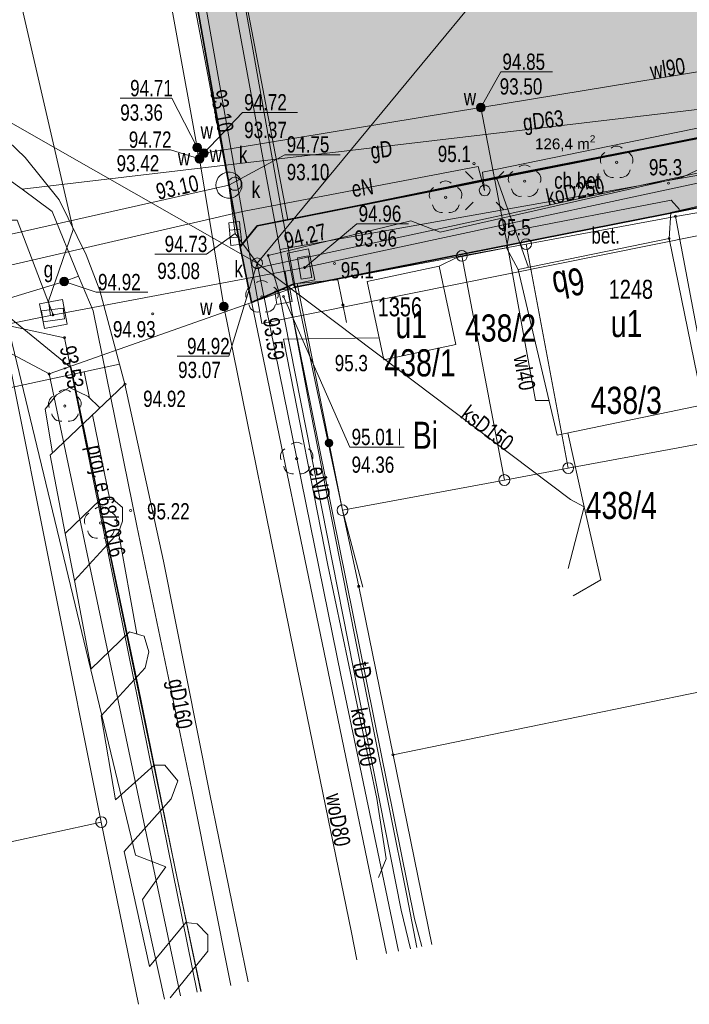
# Model space of a CAD drawing. Header units: metres. Extents: x -320 to 5572509, y -47 to 5960263.
# Tile 47 of 59: x 5572416 to 5572447, y 5960050 to 5960095. Entities that reach past the tile are written whole.
import ezdxf

# ---------------------------------------------------------------- set-up
doc = ezdxf.new("R2010")
doc.units = ezdxf.units.M
doc.header["$MEASUREMENT"] = 0
for name, color, linetype in [('202-Punkt_graniczny_stabilizowa', 7, 'Continuous'), ('203-Punkt_zalamania_granicy_dzi', 7, 'Continuous'), ('210-Oznaczenie_uzytku', 7, 'Continuous'), ('211-Nr_dzialki', 7, 'Continuous'), ('218-Granica_uzytku', 7, 'Continuous'), ('219-Linia_granicy', 7, 'Continuous'), ('238-Punkt_adresowy_budynku', 7, 'Continuous'), ('312-Budynek__powierzchnia_', 7, 'Continuous'), ('312-Numer_ewidencyjny_budynku', 7, 'Continuous'), ('312-Numer_ewidencyjny_budynku-A', 7, 'Continuous'), ('403-Punkt_okreslonej_wysokosci', 7, 'Continuous'), ('403-Punkt_okreslonej_wysokosci-', 7, 'Continuous'), ('420-Krawedz_jezdni', 7, 'Continuous'), ('422-Kraweznik_jezdni', 7, 'Continuous'), ('423-Krawedz_chodnika', 7, 'Continuous'), ('801-Punkt_okreslonej_wysokosci', 7, 'Continuous'), ('801-Punkt_okreslonej_wysokosci-', 7, 'Continuous'), ('902-Ogrodzenie_trwale_symb_', 7, 'Continuous'), ('922-Drzewo_lisciaste', 7, 'Continuous'), ('940-Trawnik_symb__poj_', 7, 'Continuous'), ('996-Tekst_dodatkowy_maly', 7, 'Continuous'), ('chodnik__powierzchnia_', 7, 'Continuous'), ('komora_podziemna_-_przewod_tele', 7, 'Continuous'), ('kratka_sciekowa__punkt_', 7, 'Continuous'), ('kraweznik__linia_', 7, 'Continuous'), ('latarnia_na_slupie_lub_maszcie_', 7, 'Continuous'), ('Nowe_810-G Ogólne', 7, 'Continuous'), ('przewod_elektroenergetyczny_-_p', 7, 'Continuous'), ('przewod_elektroenergetyczny__li', 7, 'Continuous'), ('przewod_gazowy__linia_', 7, 'Continuous'), ('przewod_gazowy__linia_-Atr1', 7, 'Continuous'), ('przewod_inny__linia_', 7, 'Continuous'), ('przewod_kanalizacyjny__linia_', 7, 'Continuous'), ('przewod_kanalizacyjny__linia_-A', 7, 'Continuous'), ('przewod_telekomunikacyjny__lini', 7, 'Continuous'), ('przewod_wodociagowy__linia_', 7, 'Continuous'), ('przewod_wodociagowy__linia_-Atr', 7, 'Continuous'), ('punkt_o_okreslonej_wysokosci__s', 7, 'Continuous'), ('rura_ochronna_-_przewod_elektro', 7, 'Continuous'), ('slup__punkt_', 7, 'Continuous'), ('studzienka_-_przewod_kanalizacy', 7, 'Continuous'), ('szafa_sterownicza_-_siec_teleko', 7, 'Continuous'), ('wlaz_-_siec_kanalizacyjna__powi', 7, 'Continuous'), ('wlaz_okragly_-_siec_kanalizacyj', 7, 'Continuous'), ('ZAKRES', 7, 'Continuous'), ('zasuwa_-_siec_gazowa__punkt_', 7, 'Continuous'), ('zasuwa_-_siec_gazowa__punkt_-At', 7, 'Continuous'), ('zasuwa_-_siec_wodociagowa__punk', 7, 'Continuous')]:
    doc.layers.add(name, color=color, linetype=linetype)
doc.styles.add('GENERATED_STYLE_1', font='arial.ttf')

# ---------------------------------------------------------------- blocks, each defined once
blk = doc.blocks.new('Wypełnienie_31', base_point=(5572434.607, 5960129.98))
at = {"layer": 'Nowe_810-G Ogólne', "linetype": 'Continuous', "lineweight": 0, "true_color": 0x3f003f}
blk.add_hatch(color=208, dxfattribs=at).paths.add_polyline_path([(5572453.37, 5960154.502), (5572458.859, 5960158.602), (5572467.86, 5960124.95), (5572468.21, 5960124.22), (5572468.9, 5960123.8), (5572469.83, 5960123.57), (5572479.02, 5960125.38), (5572479.509, 5960123.378), (5572474.84, 5960122.49), (5572475.83, 5960117.16), (5572474.99, 5960117.02), (5572472.68, 5960116.02), (5572472.14, 5960115.5), (5572465.87, 5960114.02), (5572465.75, 5960115.18), (5572464.8, 5960114.95), (5572464.9, 5960114.62), (5572461.775, 5960113.69), (5572462.88, 5960109.82), (5572464.37, 5960110.27), (5572464.09, 5960110.12), (5572467.083, 5960096.479), (5572467.43, 5960093.63), (5572426.7, 5960085.51), (5572425.91, 5960084.54), (5572419.894, 5960118.328), (5572420.79, 5960116.24), (5572422.21, 5960114.9), (5572424.006, 5960114.545), (5572426.009, 5960114.587), (5572430.332, 5960115.45), (5572442.846, 5960118.046), (5572448.49, 5960119.22), (5572449.42, 5960121.58), (5572448.43, 5960123.52), (5572424.32, 5960118.54), (5572422.105, 5960131.15), (5572450.38, 5960152.269), (5572449.934, 5960151.928), (5572457.57, 5960123.68), (5572458.355, 5960122.58), (5572458.74, 5960122.14), (5572459.93, 5960122.017), (5572460.76, 5960122.08), (5572461.73, 5960122.86), (5572461.87, 5960123.41), (5572461.76, 5960124.37), (5572459.856, 5960131.211)])
at = {"layer": 'Nowe_810-G Ogólne', "color": 18, "lineweight": 35, "true_color": 0x030303}
for p, q in [((5572425.91, 5960084.54), (5572419.894, 5960118.328)), ((5572467.43, 5960093.63), (5572426.7, 5960085.51)), ((5572426.7, 5960085.51), (5572425.91, 5960084.54))]:
    blk.add_line(p, q, dxfattribs=at)
blk = doc.blocks.new('Wypełnienie_34', base_point=(5572434.607, 5960129.98))
at = {"layer": 'Nowe_810-G Ogólne', "linetype": 'Continuous', "lineweight": 0, "true_color": 0xbf00bf}
blk.add_hatch(color=212, dxfattribs=at).paths.add_polyline_path([(5572426.7, 5960085.51), (5572451.974, 5960090.521), (5572452.23, 5960089.4), (5572461.54, 5960091.2), (5572461.41, 5960092.47), (5572462.9, 5960092.8), (5572463.16, 5960091.56), (5572467.87, 5960092.61), (5572467.63, 5960093.792), (5572467.43, 5960093.63), (5572466.95, 5960097.33), (5572468.086, 5960097.633), (5572469.484, 5960090.763), (5572428.45, 5960082.68), (5572428.38, 5960082.82), (5572426.442, 5960081.971), (5572425.91, 5960084.54)])
at = {"layer": 'Nowe_810-G Ogólne', "color": 18, "lineweight": 35, "true_color": 0x030303}
for p, q in [((5572469.484, 5960090.763), (5572428.45, 5960082.68)), ((5572426.7, 5960085.51), (5572451.974, 5960090.521)), ((5572425.91, 5960084.54), (5572426.7, 5960085.51)), ((5572426.442, 5960081.971), (5572425.91, 5960084.54)), ((5572428.38, 5960082.82), (5572426.442, 5960081.971)), ((5572428.45, 5960082.68), (5572428.38, 5960082.82))]:
    blk.add_line(p, q, dxfattribs=at)
at = {"layer": 'Nowe_810-G Ogólne', "color": 7, "lineweight": 5, "insert": (5572439.5, 5960088.883), "char_height": 0.5, "attachment_point": 7, "style": 'GENERATED_STYLE_1'}
blk.add_mtext('\\A1;{\\pql;\\fArial|b0|i0|c238|p38;126,4 m\\fArial|b0|i0|c238|p38;\\A1{\\H.66x;\\S2^  ;}}', dxfattribs=at)
blk = doc.blocks.new('EGBP04_03')
at = {"layer": '203-Punkt_zalamania_granicy_dzi', "color": 7, "lineweight": 13}
blk.add_circle((0, 0), 0.05, dxfattribs=at)
blk = doc.blocks.new('EGBP04_2a')
at = {"layer": '202-Punkt_graniczny_stabilizowa', "color": 7, "lineweight": 13}
blk.add_circle((0, 0), 0.25, dxfattribs=at)
blk = doc.blocks.new('OBOP02_01')
at = {"layer": '922-Drzewo_lisciaste', "color": 7, "lineweight": 13}
blk.add_circle((0, 0), 0.05, dxfattribs=at)
for centre, radius, start, end in [((0, 0.35), 0.4, 50.114, 129.886), ((-0.35, 0.1), 0.4, 119.8482, 203.5195), ((0.35, 0.1), 0.4, 336.8845, 60.1518), ((-0.2, -0.3), 0.4, 187.477, 278.4788), ((0.2, -0.275), 0.425, 262.6459, 349.6289)]:
    blk.add_arc(centre, radius, start, end, dxfattribs=at)
blk = doc.blocks.new('RTPW01')
at = {"layer": '801-Punkt_okreslonej_wysokosci', "color": 7, "lineweight": 13}
blk.add_circle((0, 0), 0.05, dxfattribs=at)
blk = doc.blocks.new('940P')
at = {"layer": '940-Trawnik_symb__poj_', "color": 7, "lineweight": 13}
for p, q in [((-0.25, -0.375), (-0.25, 0.375)), ((0.25, -0.375), (0.25, 0.375))]:
    blk.add_line(p, q, dxfattribs=at)
blk = doc.blocks.new('PW01')
at = {"layer": 'punkt_o_okreslonej_wysokosci__s', "color": 7, "lineweight": 13}
for p, q in [((-0.045, 0), (-0.0318, 0.0318)), ((-0.0318, -0.0318), (-0.045, 0)), ((-0.0318, 0.0318), (0, 0.045)), ((0, 0.045), (0.0318, 0.0318)), ((0.0318, 0.0318), (0.045, 0)), ((0.045, 0), (0.0318, -0.0318)), ((0, -0.045), (-0.0318, -0.0318)), ((0.0318, -0.0318), (0, -0.045))]:
    blk.add_line(p, q, dxfattribs=at)
blk = doc.blocks.new('US05')
at = {"layer": 'kratka_sciekowa__punkt_', "color": 7, "lineweight": 13}
for p, q in [((-0.525, 0.25), (-0.175, 0.25)), ((-0.525, -0.25), (-0.525, 0.25)), ((-0.175, 0.25), (0.175, 0.25)), ((-0.175, -0.25), (-0.175, 0.25)), ((0.175, 0.25), (0.525, 0.25)), ((0.175, -0.25), (0.175, 0.25)), ((0.525, -0.25), (0.525, 0.25)), ((-0.525, -0.25), (-0.175, -0.25)), ((-0.175, -0.25), (0.175, -0.25)), ((0.175, -0.25), (0.525, -0.25))]:
    blk.add_line(p, q, dxfattribs=at)
blk = doc.blocks.new('US22')
at = {"layer": 'wlaz_okragly_-_siec_kanalizacyj', "color": 7, "lineweight": 13}
for p, q in [((-0.2475, -0.0356), (-0.2274, 0.1039)), ((-0.2274, 0.1039), (-0.1352, 0.2103)), ((-0.1352, 0.2103), (0, 0.25)), ((0, 0.25), (0.1352, 0.2103)), ((0.1352, 0.2103), (0.2274, 0.1039)), ((0.2274, 0.1039), (0.2475, -0.0356)), ((-0.1889, -0.1637), (-0.2475, -0.0356)), ((-0.0704, -0.2399), (-0.1889, -0.1637)), ((0.0704, -0.2399), (-0.0704, -0.2399)), ((0.1889, -0.1637), (0.0704, -0.2399)), ((0.2475, -0.0356), (0.1889, -0.1637))]:
    blk.add_line(p, q, dxfattribs=at)
blk = doc.blocks.new('US19')
at = {"layer": 'szafa_sterownicza_-_siec_teleko', "color": 7, "lineweight": 13}
for p, q in [((-0.5, 0.25), (0.5, 0.25)), ((-0.5, -0.25), (-0.5, 0.25)), ((0.5, -0.25), (0.5, 0.25)), ((-0.5, -0.25), (0.5, -0.25))]:
    blk.add_line(p, q, dxfattribs=at)
blk = doc.blocks.new('SUUS25')
at = {"layer": 'zasuwa_-_siec_wodociagowa__punk', "color": 7, "lineweight": 13}
for radius in [0.2, 0.18, 0.16, 0.14, 0.12, 0.1, 0.08, 0.06, 0.04, 0.02]:
    blk.add_circle((0, 0), radius, dxfattribs=at)
blk = doc.blocks.new('SM011')
at = {"layer": 'latarnia_na_slupie_lub_maszcie_', "color": 7, "lineweight": 13}
for p, q in [((-0.53, 0.531), (-0.883, 0.884)), ((0.531, 0.531), (0.884, 0.884)), ((-0.53, -0.53), (-0.883, -0.883)), ((0.531, -0.53), (0.884, -0.883))]:
    blk.add_line(p, q, dxfattribs=at)
blk = doc.blocks.new('SM04')
at = {"layer": 'slup__punkt_', "color": 7, "lineweight": 13}
for p, q in [((-0.2475, -0.0356), (-0.2274, 0.1039)), ((-0.2274, 0.1039), (-0.1352, 0.2103)), ((-0.1352, 0.2103), (0, 0.25)), ((0, 0.25), (0.1352, 0.2103)), ((0.1352, 0.2103), (0.2274, 0.1039)), ((0.2274, 0.1039), (0.2475, -0.0356)), ((-0.1889, -0.1637), (-0.2475, -0.0356)), ((-0.0704, -0.2399), (-0.1889, -0.1637)), ((0.0704, -0.2399), (-0.0704, -0.2399)), ((0.1889, -0.1637), (0.0704, -0.2399)), ((0.2475, -0.0356), (0.1889, -0.1637))]:
    blk.add_line(p, q, dxfattribs=at)

msp = doc.modelspace()

# ---------------------------------------------------------------- linework, layer by layer
at = {"layer": '218-Granica_uzytku', "color": 3, "lineweight": 18, "flags": 128}
for points in [[(5572450.7, 5960086.74), (5572445.97, 5960085.94)], [(5572445.97, 5960085.94), (5572450.7, 5960086.74)], [(5572445.97, 5960085.94), (5572439.09, 5960084.66)], [(5572439.09, 5960084.66), (5572445.97, 5960085.94)], [(5572439.09, 5960084.66), (5572436.13, 5960084.12)], [(5572436.13, 5960084.12), (5572439.09, 5960084.66)], [(5572436.13, 5960084.12), (5572428.45, 5960082.68)], [(5572428.45, 5960082.68), (5572436.13, 5960084.12)], [(5572438.09, 5960073.79), (5572436.13, 5960084.12)], [(5572436.13, 5960084.12), (5572438.09, 5960073.79)], [(5572428.45, 5960082.68), (5572430.63, 5960072.4)], [(5572430.63, 5960072.4), (5572428.45, 5960082.68)], [(5572415.19, 5960079.71), (5572417.12, 5960078.68)], [(5572417.12, 5960078.68), (5572415.19, 5960079.71)], [(5572417.12, 5960078.68), (5572423.162, 5960050.028)], [(5572423.162, 5960050.028), (5572417.12, 5960078.68)], [(5572430.63, 5960072.4), (5572438.09, 5960073.79)], [(5572438.09, 5960073.79), (5572430.63, 5960072.4)], [(5572430.63, 5960072.4), (5572431.38, 5960068.89)], [(5572431.38, 5960068.89), (5572430.63, 5960072.4)], [(5572431.38, 5960068.89), (5572432.96, 5960061.13)], [(5572432.96, 5960061.13), (5572431.38, 5960068.89)], [(5572432.96, 5960061.13), (5572434.746, 5960052.396)], [(5572434.746, 5960052.396), (5572432.96, 5960061.13)]]:
    msp.add_lwpolyline(points, dxfattribs=at)
at = {"layer": '219-Linia_granicy', "color": 178, "lineweight": 18, "flags": 128}
for points in [[(5572428.45, 5960082.68), (5572422.27, 5960117.41)], [(5572450.7, 5960086.74), (5572445.97, 5960085.94)], [(5572445.97, 5960085.94), (5572439.09, 5960084.66)], [(5572447.92, 5960075.62), (5572445.97, 5960085.94)], [(5572439.09, 5960084.66), (5572436.13, 5960084.12)], [(5572441.03, 5960074.34), (5572439.09, 5960084.66)], [(5572436.13, 5960084.12), (5572428.45, 5960082.68)], [(5572438.09, 5960073.79), (5572436.13, 5960084.12)], [(5572428.45, 5960082.68), (5572417.12, 5960078.68)], [(5572430.63, 5960072.4), (5572428.45, 5960082.68)], [(5572417.12, 5960078.68), (5572415.19, 5960079.71)], [(5572415.19, 5960079.71), (5572419.52, 5960058.03)], [(5572423.162, 5960050.028), (5572417.12, 5960078.68)], [(5572447.92, 5960075.62), (5572441.03, 5960074.34)], [(5572441.03, 5960074.34), (5572438.09, 5960073.79)], [(5572438.09, 5960073.79), (5572430.63, 5960072.4)], [(5572431.38, 5960068.89), (5572430.63, 5960072.4)], [(5572432.96, 5960061.13), (5572431.38, 5960068.89)], [(5572450.01, 5960064.63), (5572432.96, 5960061.13)], [(5572434.746, 5960052.396), (5572432.96, 5960061.13)], [(5572415, 5960057.04), (5572419.52, 5960058.03)], [(5572421.239, 5960049.635), (5572419.52, 5960058.03)]]:
    msp.add_lwpolyline(points, dxfattribs=at)
at = {"layer": '312-Budynek__powierzchnia_', "color": 7, "lineweight": 13, "flags": 128}
for points in [[(5572438.72, 5960083.49), (5572445.68, 5960084.92)], [(5572445.68, 5960084.92), (5572447.24, 5960077.25)], [(5572431.77, 5960082.94), (5572435.09, 5960083.65)], [(5572435.09, 5960083.65), (5572435.85, 5960080.03)], [(5572440.52, 5960075.86), (5572438.72, 5960083.49)], [(5572432.53, 5960079.33), (5572431.77, 5960082.94)], [(5572435.85, 5960080.03), (5572432.53, 5960079.33)], [(5572447.24, 5960077.25), (5572440.52, 5960075.86)]]:
    msp.add_lwpolyline(points, dxfattribs=at)
at = {"layer": '420-Krawedz_jezdni', "color": 7, "lineweight": 13, "flags": 128}
for points in [[(5572422.6, 5960114.69), (5572428.12, 5960085.78)], [(5572420.61, 5960078.21), (5572422.38, 5960070.05), (5572424.5, 5960059.4), (5572426.283, 5960050.666)]]:
    msp.add_lwpolyline(points, dxfattribs=at)
at = {"layer": '422-Kraweznik_jezdni', "color": 7, "lineweight": 13, "flags": 128}
for points in [[(5572436.84, 5960087.57), (5572451.97, 5960090.54), (5572461.41, 5960092.47), (5572462.9, 5960092.8), (5572467.43, 5960093.63)], [(5572436.84, 5960087.57), (5572428.12, 5960085.78), (5572426.7, 5960085.51), (5572425.91, 5960084.54)], [(5572425.91, 5960084.54), (5572430.69, 5960061.46), (5572432.653, 5960051.969)], [(5572410.65, 5960077.04), (5572420.36, 5960079.13)]]:
    msp.add_lwpolyline(points, dxfattribs=at)
at = {"layer": '423-Krawedz_chodnika', "color": 7, "lineweight": 13, "flags": 128}
for points in [[(5572438.19, 5960084.49), (5572438.33, 5960085.25), (5572445.77, 5960086.68), (5572446.15, 5960086.25)], [(5572418.73, 5960078.78), (5572418.98, 5960077.57)], [(5572417.27, 5960075.05), (5572416.94, 5960077.05), (5572417.46, 5960077.71), (5572418.05, 5960078.05), (5572418.91, 5960077.64), (5572419.45, 5960077.12)], [(5572419.11, 5960076.8), (5572419.92, 5960072.9)], [(5572418.28, 5960069.16), (5572417.86, 5960071.32)], [(5572420.31, 5960071.37), (5572421.16, 5960066.7)]]:
    msp.add_lwpolyline(points, dxfattribs=at)
at = {"layer": '902-Ogrodzenie_trwale_symb_', "color": 7, "lineweight": 13, "flags": 128}
for points in [[(5572445.75, 5960086.12), (5572446.89, 5960086.38), (5572449.76, 5960086.92)], [(5572445.68, 5960084.92), (5572445.75, 5960086.12)], [(5572435.09, 5960083.65), (5572435.9, 5960084.04), (5572438.19, 5960084.49), (5572438.72, 5960083.49)], [(5572430.41, 5960083.01), (5572428.55, 5960082.85)], [(5572430.41, 5960083.01), (5572430.81, 5960081.05)], [(5572428.54, 5960082.85), (5572428.55, 5960082.85), (5572430.63, 5960072.4), (5572431.57, 5960068.86)]]:
    msp.add_lwpolyline(points, dxfattribs=at)
at = {"layer": '902-Ogrodzenie_trwale_symb_', "color": 7, "lineweight": 13}
for radius in [0.175, 0.157, 0.14, 0.122, 0.105, 0.0875, 0.07, 0.0525, 0.035]:
    msp.add_circle((5572430.012, 5960075.504), radius, dxfattribs=at)
at = {"layer": 'chodnik__powierzchnia_', "color": 7, "lineweight": 13, "flags": 128}
msp.add_lwpolyline([(5572384.111, 5960070.887), (5572391.44, 5960072.44), (5572392.76, 5960072.71), (5572393.01, 5960071.5), (5572405.06, 5960073.99), (5572404.57, 5960076.43), (5572410.41, 5960077.67), (5572410.65, 5960077.04), (5572420.36, 5960079.13), (5572419.45, 5960082.53), (5572418.82, 5960084.16), (5572417.58, 5960086.7), (5572416.01, 5960088.65), (5572414.04, 5960090.52), (5572411.66, 5960091.87), (5572408.08, 5960093.04), (5572405.44, 5960093.27), (5572402.55, 5960093.12), (5572394.86, 5960091.39), (5572380.66, 5960088.444)], dxfattribs=at)
at = {"layer": 'komora_podziemna_-_przewod_tele', "color": 30, "lineweight": 18, "flags": 128}
for points in [[(5572429.07, 5960084.44), (5572429.35, 5960083.01), (5572428.38, 5960082.82), (5572428.1, 5960084.24)], [(5572427.61, 5960081.88), (5572427.51, 5960082.49), (5572428.2, 5960082.61), (5572428.31, 5960082.01)], [(5572417.94, 5960080.97), (5572416.91, 5960080.78), (5572416.68, 5960081.91), (5572417.73, 5960082.11)]]:
    msp.add_lwpolyline(points, close=True, dxfattribs=at)
at = {"layer": 'kraweznik__linia_', "color": 7, "lineweight": 13, "flags": 128}
msp.add_lwpolyline([(5572422.691, 5960049.932), (5572424.42, 5960052.08), (5572424.42, 5960052.83), (5572423.93, 5960053.35), (5572423.42, 5960053.41), (5572421.74, 5960051.38), (5572420.58, 5960056.68), (5572422.74, 5960059.1), (5572423.05, 5960059.93), (5572422.45, 5960060.66), (5572421.95, 5960060.66), (5572420.18, 5960059.06), (5572419.51, 5960062.92), (5572421.54, 5960065.14), (5572421.71, 5960065.87), (5572421.49, 5960066.6), (5572420.82, 5960066.8), (5572419.05, 5960065.09), (5572418.28, 5960069.16), (5572420.31, 5960071.37), (5572420.49, 5960071.9), (5572420.49, 5960072.53), (5572420.05, 5960072.91), (5572419.47, 5960072.88), (5572417.86, 5960071.32), (5572417.16, 5960074.94), (5572420.61, 5960078.21), (5572419.45, 5960082.53), (5572418.82, 5960084.16), (5572417.58, 5960086.7), (5572416.01, 5960088.65), (5572414.04, 5960090.52)], dxfattribs=at)
at = {"layer": 'przewod_elektroenergetyczny_-_p', "color": 1, "lineweight": 18, "flags": 128}
msp.add_lwpolyline([(5572383.475, 5960074.122), (5572404.3, 5960079.12), (5572414.68, 5960081.77), (5572418.13, 5960078.96), (5572423.08, 5960055.15), (5572424.098, 5960050.219)], dxfattribs=at)
at = {"layer": 'przewod_elektroenergetyczny__li', "color": 1, "lineweight": 18, "flags": 128}
for points in [[(5572400.94, 5960178.88), (5572409.17, 5960180.85), (5572412.43, 5960175.76), (5572416.04, 5960174.93), (5572419.42, 5960176.98), (5572425.97, 5960168.82), (5572418.19, 5960162.43), (5572415.87, 5960159.72), (5572414.82, 5960152.61), (5572418.65, 5960132.79), (5572424.28, 5960103.27), (5572427.13, 5960087.71), (5572429.17, 5960076.91), (5572431.17, 5960066.73), (5572433.61, 5960054.57), (5572434.061, 5960052.256)], [(5572427.75, 5960084.42), (5572460.35, 5960090.21), (5572460.71, 5960090.32), (5572463.68, 5960108.94), (5572463.74, 5960108.95)], [(5572422.431, 5960049.879), (5572421.42, 5960054.47), (5572422.5, 5960055.97), (5572421.09, 5960056.5), (5572415.22, 5960080.91), (5572413.65, 5960083.41), (5572412.95, 5960083.96), (5572403.89, 5960086.67), (5572391.67, 5960094.02), (5572378.532, 5960099.266)], [(5572456.72, 5960090.77), (5572452.42, 5960089.87), (5572452.01, 5960091.04), (5572437.08, 5960087.98), (5572437.18, 5960087.13), (5572436.88, 5960088.24), (5572426.02, 5960086.17), (5572413.66, 5960083.31)], [(5572424.119, 5960050.224), (5572422.94, 5960055.82), (5572421.21, 5960064.37), (5572418.13, 5960078.96), (5572414.68, 5960081.77), (5572400.7, 5960078.2), (5572384.61, 5960074.44), (5572383.468, 5960074.162)], [(5572383.468, 5960074.16), (5572399.24, 5960077.94), (5572411.59, 5960081.69), (5572417.83, 5960080.35), (5572423.942, 5960050.188)], [(5572432.32, 5960080.35), (5572427.92, 5960080.28), (5572429.95, 5960069.87), (5572432.21, 5960059.11), (5572432.65, 5960056.34), (5572432.29, 5960055.47)]]:
    msp.add_lwpolyline(points, dxfattribs=at)
at = {"layer": 'przewod_gazowy__linia_', "color": 30, "lineweight": 18, "flags": 128}
for points in [[(5572398.613, 5960199.495), (5572398.75, 5960198.48), (5572403.78, 5960171.93), (5572403.76, 5960155.44), (5572404.21, 5960152.58), (5572401.74, 5960152.19), (5572405.62, 5960131.35), (5572409.47, 5960109.91), (5572413.74, 5960088.71), (5572415.87, 5960087.2), (5572417.25, 5960086.16), (5572418.47, 5960083.18), (5572419.14, 5960081.59), (5572421.15, 5960071.68), (5572423.69, 5960059.52), (5572425.484, 5960050.503)], [(5572415.87, 5960087.2), (5572448.92, 5960091.09), (5572448.7, 5960091.06)], [(5572418.47, 5960083.18), (5572417.81, 5960082.94), (5572407.42, 5960079.77), (5572399.99, 5960078), (5572390.14, 5960076.3), (5572388.2, 5960073.07), (5572383.857, 5960072.183)]]:
    msp.add_lwpolyline(points, dxfattribs=at)
at = {"layer": 'przewod_inny__linia_', "color": 7, "lineweight": 13, "flags": 128}
msp.add_lwpolyline([(5572433.762, 5960052.195), (5572433.34, 5960053.97), (5572427.73, 5960082.35), (5572427.21, 5960084.14), (5572433.78, 5960085.74), (5572435.13, 5960085.21), (5572446.3, 5960087.75), (5572450.19, 5960089.61), (5572459.12, 5960091.48), (5572458.21, 5960100.55), (5572459.67, 5960109.54), (5572461.48, 5960117.16), (5572469.39, 5960123.42), (5572471.01, 5960124.72), (5572479.14, 5960128.14), (5572479.07, 5960128.56)], dxfattribs=at)
at = {"layer": 'przewod_kanalizacyjny__linia_', "color": 34, "lineweight": 18, "flags": 128}
for points in [[(5572502.507, 5960124.967), (5572501.36, 5960124.81), (5572490.36, 5960123.1), (5572453.59, 5960116.84), (5572467.94, 5960127.53), (5572453.59, 5960116.84), (5572437.52, 5960096.89), (5572426.7, 5960083.78)], [(5572426.7, 5960083.78), (5572375.877, 5960112.773)], [(5572422.84, 5960100.78), (5572425.4, 5960087.38)], [(5572467.19, 5960076.64), (5572468.7, 5960077.2), (5572475.89, 5960080.07), (5572472.78, 5960093.08), (5572448.62, 5960088.28), (5572426.67, 5960083.55)], [(5572382.75, 5960077.813), (5572387.79, 5960078.92), (5572425.4, 5960087.38)], [(5572425.4, 5960087.38), (5572425.69, 5960085.15)], [(5572425.69, 5960085.15), (5572426.7, 5960083.78)], [(5572441.03, 5960069.72), (5572441.76, 5960072.56), (5572441.13, 5960072.89), (5572426.7, 5960083.78)], [(5572433.216, 5960052.084), (5572431.44, 5960060.54), (5572430.57, 5960064.72), (5572426.7, 5960083.78)], [(5572441.26, 5960068.45), (5572442.53, 5960069.2), (5572441.76, 5960072.56), (5572441.01, 5960075.96)]]:
    msp.add_lwpolyline(points, dxfattribs=at)
at = {"layer": 'przewod_telekomunikacyjny__lini', "color": 30, "lineweight": 18, "flags": 128}
for points in [[(5572473.72, 5960116.73), (5572458.37, 5960121.95), (5572455.6, 5960123.51), (5572451.08, 5960129.57), (5572435.76, 5960126.04), (5572412.74, 5960120.84), (5572411.82, 5960116.12), (5572415.14, 5960098.72), (5572418.22, 5960085.33), (5572417.09, 5960082.04), (5572417.18, 5960081.37)], [(5572453.64, 5960088.89), (5572428.89, 5960083.58), (5572417.18, 5960081.37), (5572412.07, 5960080.34), (5572383.38, 5960074.608)], [(5572427.99, 5960083.4), (5572428.3, 5960081.56), (5572433.95, 5960053.57), (5572434.29, 5960052.303)]]:
    msp.add_lwpolyline(points, dxfattribs=at)
at = {"layer": 'przewod_wodociagowy__linia_', "color": 7, "lineweight": 20, "flags": 128}
for points in [[(5572431.294, 5960051.691), (5572431.04, 5960052.95), (5572428.4, 5960065.81), (5572425.16, 5960081.78), (5572424.04, 5960088.59), (5572423.96, 5960088.84), (5572423.93, 5960089.11), (5572419.95, 5960111.06), (5572419.42, 5960114.21), (5572416.58, 5960131.17), (5572412.7, 5960153.83), (5572410.48, 5960167.38)], [(5572423.96, 5960088.84), (5572424.25, 5960088.85), (5572437.01, 5960090.95), (5572453.52, 5960093.67), (5572462.8, 5960095.46), (5572463.49, 5960095.6), (5572459.94, 5960115.68), (5572459.32, 5960120.73), (5572459.31, 5960121.27), (5572458.86, 5960122.68)], [(5572458.41, 5960121.49), (5572459.01, 5960118.94), (5572463.47, 5960092.82), (5572455.89, 5960091.3), (5572437.74, 5960087.68), (5572439.2, 5960083.59)], [(5572437.01, 5960090.95), (5572438.22, 5960084.66), (5572439.52, 5960077.46), (5572440.12, 5960077.46)]]:
    msp.add_lwpolyline(points, dxfattribs=at)
at = {"layer": 'punkt_o_okreslonej_wysokosci__s', "color": 7, "lineweight": 20, "flags": 128}
for points in [[(5572437.01, 5960090.95), (5572437.918, 5960092.598), (5572440.299, 5960092.598)], [(5572423.93, 5960089.11), (5572422.771, 5960091.379), (5572420.39, 5960091.379)], [(5572424.04, 5960088.59), (5572422.709, 5960089.007), (5572420.328, 5960089.007)]]:
    msp.add_lwpolyline(points, dxfattribs=at)
at = {"layer": 'punkt_o_okreslonej_wysokosci__s', "color": 7, "lineweight": 13, "flags": 128}
for points in [[(5572424.25, 5960088.85), (5572426.02, 5960090.72), (5572428.557, 5960090.72)], [(5572425.4, 5960087.38), (5572427.98, 5960088.78), (5572430.517, 5960088.78)], [(5572417.3, 5960081.4), (5572415.64, 5960085.77), (5572413.098, 5960085.77)], [(5572427.91, 5960082.25), (5572430.97, 5960075.3), (5572433.475, 5960075.3)]]:
    msp.add_lwpolyline(points, dxfattribs=at)
at = {"layer": 'punkt_o_okreslonej_wysokosci__s', "color": 30, "lineweight": 18, "flags": 128}
for points in [[(5572428.89, 5960083.58), (5572431.293, 5960085.596), (5572433.674, 5960085.596)], [(5572417.81, 5960082.94), (5572419.288, 5960082.444), (5572421.669, 5960082.444)]]:
    msp.add_lwpolyline(points, dxfattribs=at)
at = {"layer": 'punkt_o_okreslonej_wysokosci__s', "color": 34, "lineweight": 18, "flags": 128}
for points in [[(5572425.69, 5960085.15), (5572424.361, 5960084.202), (5572421.979, 5960084.202)], [(5572426.7, 5960083.78), (5572425.392, 5960079.495), (5572423.011, 5960079.495)]]:
    msp.add_lwpolyline(points, dxfattribs=at)
at = {"layer": 'rura_ochronna_-_przewod_elektro', "color": 1, "lineweight": 18, "flags": 128}
msp.add_lwpolyline([(5572383.468, 5960074.16), (5572399.24, 5960077.94), (5572411.59, 5960081.69), (5572417.83, 5960080.35), (5572423.942, 5960050.188)], dxfattribs=at)
at = {"layer": 'studzienka_-_przewod_kanalizacy', "color": 34, "lineweight": 18, "flags": 128}
msp.add_lwpolyline([(5572426, 5960087.38), (5572425.99, 5960087.26), (5572425.95, 5960087.14), (5572425.89, 5960087.03), (5572425.8, 5960086.93), (5572425.7, 5960086.86), (5572425.59, 5960086.81), (5572425.46, 5960086.78), (5572425.34, 5960086.78), (5572425.21, 5960086.81), (5572425.1, 5960086.86), (5572425, 5960086.93), (5572424.91, 5960087.03), (5572424.85, 5960087.14), (5572424.81, 5960087.26), (5572424.8, 5960087.38), (5572424.81, 5960087.5), (5572424.85, 5960087.62), (5572424.91, 5960087.73), (5572425, 5960087.83), (5572425.1, 5960087.9), (5572425.21, 5960087.95), (5572425.34, 5960087.98), (5572425.46, 5960087.98), (5572425.59, 5960087.95), (5572425.7, 5960087.9), (5572425.8, 5960087.83), (5572425.89, 5960087.73), (5572425.95, 5960087.62), (5572425.99, 5960087.5)], close=True, dxfattribs=at)
at = {"layer": 'wlaz_-_siec_kanalizacyjna__powi', "color": 7, "lineweight": 13, "flags": 128}
msp.add_lwpolyline([(5572425.43, 5960087.62), (5572425.47, 5960087.66), (5572425.52, 5960087.7), (5572425.58, 5960087.73), (5572425.64, 5960087.74), (5572425.7, 5960087.74), (5572425.76, 5960087.73), (5572425.82, 5960087.7), (5572425.87, 5960087.66), (5572425.91, 5960087.62), (5572425.94, 5960087.56), (5572425.96, 5960087.5), (5572425.97, 5960087.44), (5572425.96, 5960087.38), (5572425.94, 5960087.32), (5572425.91, 5960087.26), (5572425.87, 5960087.22), (5572425.82, 5960087.18), (5572425.76, 5960087.15), (5572425.7, 5960087.14), (5572425.64, 5960087.14), (5572425.58, 5960087.15), (5572425.52, 5960087.18), (5572425.47, 5960087.22), (5572425.43, 5960087.26), (5572425.4, 5960087.32), (5572425.38, 5960087.38), (5572425.37, 5960087.44), (5572425.38, 5960087.5), (5572425.4, 5960087.56)], close=True, dxfattribs=at)
at = {"layer": 'ZAKRES', "color": 7, "lineweight": 13, "flags": 128}
msp.add_lwpolyline([(5572411.424, 5960168.614), (5572426.913, 5960081.006), (5572469.699, 5960089.619), (5572465.103, 5960112.452), (5572474.101, 5960114.263), (5572450.557, 5960197.688)], close=True, dxfattribs=at)

# ---------------------------------------------------------------- block references
at = {"layer": '202-Punkt_graniczny_stabilizowa', "color": 7, "lineweight": 13}
for p in [(5572439.09, 5960084.66), (5572436.13, 5960084.12), (5572441.03, 5960074.34), (5572438.09, 5960073.79), (5572430.63, 5960072.4), (5572419.52, 5960058.03)]:
    msp.add_blockref('EGBP04_2a', p, dxfattribs=at)
at = {"layer": '203-Punkt_zalamania_granicy_dzi', "color": 7, "lineweight": 13}
for p in [(5572445.97, 5960085.94), (5572428.45, 5960082.68), (5572417.12, 5960078.68), (5572431.38, 5960068.89), (5572432.96, 5960061.13)]:
    msp.add_blockref('EGBP04_03', p, dxfattribs=at)
at = {"layer": '403-Punkt_okreslonej_wysokosci', "color": 7, "lineweight": 13, "rotation": 0.0008399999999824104}
for p in [(5572445.68, 5960084.92), (5572421.89, 5960081.45), (5572420.61, 5960078.21), (5572420.87, 5960072.39)]:
    msp.add_blockref('RTPW01', p, dxfattribs=at)
at = {"layer": '801-Punkt_okreslonej_wysokosci', "color": 7, "lineweight": 13}
for p in [(5572436.69, 5960088.37), (5572445.65, 5960087.47), (5572438.03, 5960085.33), (5572430.26, 5960083.77), (5572430.65, 5960081.86)]:
    msp.add_blockref('RTPW01', p, dxfattribs=at)
at = {"layer": '922-Drzewo_lisciaste', "color": 7, "lineweight": 13, "rotation": 0.0008399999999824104}
for p in [(5572443.26, 5960088.43), (5572439.02, 5960087.56), (5572435.38, 5960086.82), (5572426.92, 5960082.23), (5572417.84, 5960077.2), (5572428.52, 5960074.78), (5572419.49, 5960071.81)]:
    msp.add_blockref('OBOP02_01', p, dxfattribs=at)
at = {"layer": '940-Trawnik_symb__poj_', "color": 7, "lineweight": 13, "rotation": 0.0008399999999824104}
msp.add_blockref('940P', (5572433.01, 5960075.77), dxfattribs=at)
at = {"layer": 'kratka_sciekowa__punkt_', "color": 7, "lineweight": 13, "rotation": 275.7072900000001}
msp.add_blockref('US05', (5572425.69, 5960085.15), dxfattribs=at)
at = {"layer": 'latarnia_na_slupie_lub_maszcie_', "color": 7, "lineweight": 13, "rotation": 180.0004199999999}
msp.add_blockref('SM011', (5572437.18, 5960087.13), dxfattribs=at)
at = {"layer": 'Nowe_810-G Ogólne', "color": 6, "lineweight": 50}
for name in ['Wypełnienie_31', 'Wypełnienie_34']:
    msp.add_blockref(name, (5572434.607, 5960129.98), dxfattribs=at)
at = {"layer": 'punkt_o_okreslonej_wysokosci__s', "color": 7, "lineweight": 13, "rotation": 0.0008399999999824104}
msp.add_blockref('PW01', (5572427.21, 5960084.14), dxfattribs=at)
at = {"layer": 'punkt_o_okreslonej_wysokosci__s', "color": 30, "lineweight": 18}
for p, rotation in [((5572428.89, 5960083.58), 279.20233), ((5572417.3, 5960081.4), 187.6494099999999)]:
    msp.add_blockref('PW01', p, dxfattribs=dict(at, rotation=rotation))
msp.add_blockref('PW01', (5572427.91, 5960082.25), dxfattribs=at)
at = {"layer": 'punkt_o_okreslonej_wysokosci__s', "color": 1, "lineweight": 18}
msp.add_blockref('PW01', (5572417.83, 5960080.35), dxfattribs=at)
at = {"layer": 'slup__punkt_', "color": 7, "lineweight": 13, "rotation": 180.0004199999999}
msp.add_blockref('SM04', (5572437.18, 5960087.13), dxfattribs=at)
at = {"layer": 'szafa_sterownicza_-_siec_teleko', "color": 7, "lineweight": 13}
for p, rotation in [((5572428.89, 5960083.58), 279.20233), ((5572417.3, 5960081.4), 187.6494099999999)]:
    msp.add_blockref('US19', p, dxfattribs=dict(at, rotation=rotation))
at = {"layer": 'wlaz_okragly_-_siec_kanalizacyj', "color": 7, "lineweight": 13}
msp.add_blockref('US22', (5572426.7, 5960083.78), dxfattribs=at)
at = {"layer": 'zasuwa_-_siec_gazowa__punkt_', "color": 7, "lineweight": 13, "rotation": 288.18058}
msp.add_blockref('SUUS25', (5572417.81, 5960082.94), dxfattribs=at)
at = {"layer": 'zasuwa_-_siec_wodociagowa__punk', "color": 7, "lineweight": 13}
for p in [(5572437.01, 5960090.95), (5572423.93, 5960089.11), (5572424.04, 5960088.59), (5572424.25, 5960088.85)]:
    msp.add_blockref('SUUS25', p, dxfattribs=at)
at = {"layer": 'zasuwa_-_siec_wodociagowa__punk', "color": 7, "lineweight": 13, "rotation": 11.8545}
msp.add_blockref('SUUS25', (5572425.16, 5960081.78), dxfattribs=at)

# ---------------------------------------------------------------- texts
at = {"layer": '210-Oznaczenie_uzytku', "color": 3, "lineweight": 18, "insert": (5572433.869, 5960075.229), "char_height": 1.25, "attachment_point": 7, "style": 'GENERATED_STYLE_1'}
msp.add_mtext('\\A1;{\\W0.750000x;\\pql;\\fArial|b0|i0|c238|p38;Bi}', dxfattribs=at)
at = {"layer": '211-Nr_dzialki', "color": 178, "lineweight": 18, "char_height": 1.25, "style": 'GENERATED_STYLE_1'}
for s, insert, attachment_point in [('\\A1;{\\W0.750000x;\\pql;\\fArial|b0|i0|c238|p38;438/2}', (5572436.274, 5960080.153), 7), ('\\A1;{\\W0.750000x;\\pql;\\fArial|b0|i0|c238|p38;438/1}', (5572432.565, 5960079.818), 1), ('\\A1;{\\W0.750000x;\\pql;\\fArial|b0|i0|c238|p38;438/3}', (5572442.066, 5960076.82), 7), ('\\A1;{\\W0.750000x;\\pql;\\fArial|b0|i0|c238|p38;438/4}', (5572441.834, 5960071.978), 7)]:
    msp.add_mtext(s, dxfattribs=dict(at, insert=insert, attachment_point=attachment_point))
at = {"layer": '238-Punkt_adresowy_budynku', "color": 7, "lineweight": 13, "insert": (5572441.651, 5960083.62), "char_height": 1.25, "attachment_point": 7, "rotation": 189.976, "style": 'GENERATED_STYLE_1'}
msp.add_mtext('\\A1;{\\W0.750000x;\\pql;\\fArial|b0|i0|c238|p38;6b}', dxfattribs=at)
at = {"layer": '312-Numer_ewidencyjny_budynku', "color": 7, "lineweight": 13, "char_height": 0.875, "attachment_point": 7, "style": 'GENERATED_STYLE_1'}
for s, insert in [('\\A1;{\\W0.750000x;\\pql;\\fArial|b0|i0|c238|p38;1248}', (5572442.896, 5960082.129)), ('\\A1;{\\W0.750000x;\\pql;\\fArial|b0|i0|c238|p38;1356}', (5572432.254, 5960081.322))]:
    msp.add_mtext(s, dxfattribs=dict(at, insert=insert))
at = {"layer": '312-Numer_ewidencyjny_budynku-A', "color": 7, "lineweight": 13, "char_height": 1.25, "style": 'GENERATED_STYLE_1'}
for insert, attachment_point in [((5572433.069, 5960080.944), 4), ((5572442.989, 5960080.36), 7)]:
    msp.add_mtext('\\A1;{\\W0.750000x;\\pql;\\fArial|b0|i0|c238|p38;u1}', dxfattribs=dict(at, insert=insert, attachment_point=attachment_point))
at = {"layer": '403-Punkt_okreslonej_wysokosci-', "color": 7, "lineweight": 13, "char_height": 0.75, "attachment_point": 7, "style": 'GENERATED_STYLE_1'}
for s, insert in [('\\A1;{\\W0.750000x;\\pql;\\fArial|b0|i0|c238|p38;94.93}', (5572420.055, 5960080.355)), ('\\A1;{\\W0.750000x;\\pql;\\fArial|b0|i0|c238|p38;94.92}', (5572421.447, 5960077.148)), ('\\A1;{\\W0.750000x;\\pql;\\fArial|b0|i0|c238|p38;95.22}', (5572421.625, 5960071.964))]:
    msp.add_mtext(s, dxfattribs=dict(at, insert=insert))
at = {"layer": '801-Punkt_okreslonej_wysokosci-', "color": 7, "lineweight": 13, "char_height": 0.75, "attachment_point": 7, "style": 'GENERATED_STYLE_1'}
for s, insert in [('\\A1;{\\W0.750000x;\\pql;\\fArial|b0|i0|c238|p38;95.1}', (5572435.02, 5960088.433)), ('\\A1;{\\W0.750000x;\\pql;\\fArial|b0|i0|c238|p38;95.3}', (5572444.749, 5960087.818)), ('\\A1;{\\W0.750000x;\\pql;\\fArial|b0|i0|c238|p38;95.5}', (5572437.77, 5960085.053)), ('\\A1;{\\W0.750000x;\\pql;\\fArial|b0|i0|c238|p38;95.1}', (5572430.552, 5960083.074)), ('\\A1;{\\W0.750000x;\\pql;\\fArial|b0|i0|c238|p38;95.3}', (5572430.272, 5960078.793))]:
    msp.add_mtext(s, dxfattribs=dict(at, insert=insert))
at = {"layer": '996-Tekst_dodatkowy_maly', "color": 7, "lineweight": 13, "char_height": 0.75, "attachment_point": 7, "style": 'GENERATED_STYLE_1'}
for s, insert in [('\\A1;{\\W0.750000x;\\pql;\\fArial|b0|i0|c238|p38;ch.bet.}', (5572440.38, 5960087.204)), ('\\A1;{\\W0.750000x;\\pql;\\fArial|b0|i0|c238|p38;bet.}', (5572442.097, 5960084.674))]:
    msp.add_mtext(s, dxfattribs=dict(at, insert=insert))
at = {"layer": 'przewod_elektroenergetyczny_-_p', "color": 1, "lineweight": 18, "insert": (5572419.107, 5960075.376), "char_height": 0.75, "attachment_point": 4, "rotation": 281.744, "style": 'GENERATED_STYLE_1'}
msp.add_mtext('\\A1;{\\W0.750000x;\\pql;\\fArial|b0|i0|c238|p38;proj. e 68/2016}', dxfattribs=at)
at = {"layer": 'przewod_elektroenergetyczny__li', "color": 1, "lineweight": 18, "char_height": 0.75, "style": 'GENERATED_STYLE_1'}
for s, insert, attachment_point, rotation in [('\\A1;{\\W0.750000x;\\pql;\\fArial|b0|i0|c238|p38;eN}', (5572431.116, 5960086.806), 7, 9.164), ('\\A1;{\\W0.750000x;\\pql;\\fArial|b0|i0|c238|p38;eND}', (5572429.46, 5960074.404), 4, 279.449)]:
    msp.add_mtext(s, dxfattribs=dict(at, insert=insert, attachment_point=attachment_point, rotation=rotation))
at = {"layer": 'przewod_gazowy__linia_-Atr1', "color": 7, "lineweight": 13, "char_height": 0.75, "style": 'GENERATED_STYLE_1'}
for s, insert, attachment_point, rotation in [('\\A1;{\\W0.750000x;\\pql;\\fArial|b0|i0|c238|p38;gD63}', (5572438.957, 5960090.144), 4, 6.713), ('\\A1;{\\W0.750000x;\\pql;\\fArial|b0|i0|c238|p38;gD}', (5572431.992, 5960088.36), 7, 6.713), ('\\A1;{\\W0.750000x;\\pql;\\fArial|b0|i0|c238|p38;gD160}', (5572422.85, 5960064.603), 4, 280.21)]:
    msp.add_mtext(s, dxfattribs=dict(at, insert=insert, attachment_point=attachment_point, rotation=rotation))
at = {"layer": 'przewod_kanalizacyjny__linia_-A', "color": 34, "lineweight": 18, "char_height": 0.75, "attachment_point": 4, "style": 'GENERATED_STYLE_1'}
for s, insert, rotation in [('\\A1;{\\W0.750000x;\\pql;\\fArial|b0|i0|c238|p38;koD250}', (5572440.026, 5960086.801), 12.16), ('\\A1;{\\W0.750000x;\\pql;\\fArial|b0|i0|c238|p38;ksD150}', (5572436.246, 5960076.985), 322.959), ('\\A1;{\\W0.750000x;\\pql;\\fArial|b0|i0|c238|p38;koD300}', (5572431.366, 5960063.281), 280.213)]:
    msp.add_mtext(s, dxfattribs=dict(at, insert=insert, rotation=rotation))
at = {"layer": 'przewod_telekomunikacyjny__lini', "color": 30, "lineweight": 18, "insert": (5572431.111, 5960065.326), "char_height": 0.75, "attachment_point": 7, "rotation": 281.412, "style": 'GENERATED_STYLE_1'}
msp.add_mtext('\\A1;{\\W0.750000x;\\pql;\\fArial|b0|i0|c238|p38;tD}', dxfattribs=at)
at = {"layer": 'przewod_wodociagowy__linia_-Atr', "color": 7, "lineweight": 20, "char_height": 0.75, "style": 'GENERATED_STYLE_1'}
for s, insert, attachment_point, rotation in [('\\A1;{\\W0.750000x;\\pql;\\fArial|b0|i0|c238|p38;wl90}', (5572444.872, 5960092.251), 7, 9.355), ('\\A1;{\\W0.750000x;\\pql;\\fArial|b0|i0|c238|p38;wl40}', (5572438.498, 5960079.463), 7, 280.235), ('\\A1;{\\W0.750000x;\\pql;\\fArial|b0|i0|c238|p38;woD80}', (5572430.214, 5960059.337), 4, 280.019)]:
    msp.add_mtext(s, dxfattribs=dict(at, insert=insert, attachment_point=attachment_point, rotation=rotation))
at = {"layer": 'punkt_o_okreslonej_wysokosci__s', "color": 7, "lineweight": 20, "char_height": 0.75, "attachment_point": 7, "style": 'GENERATED_STYLE_1'}
for s, insert in [('\\A1;{\\W0.750000x;\\pql;\\fArial|b0|i0|c238|p38;94.85}', (5572437.998, 5960092.681)), ('\\A1;{\\W0.750000x;\\pql;\\fArial|b0|i0|c238|p38;94.71}', (5572420.848, 5960091.462)), ('\\A1;{\\W0.750000x;\\pql;\\fArial|b0|i0|c238|p38;93.50}', (5572437.872, 5960091.539)), ('\\A1;{\\W0.750000x;\\pql;\\fArial|b0|i0|c238|p38;94.72}', (5572426.1, 5960090.811)), ('\\A1;{\\W0.750000x;\\pql;\\fArial|b0|i0|c238|p38;93.36}', (5572420.392, 5960090.338)), ('\\A1;{\\W0.750000x;\\pql;\\fArial|b0|i0|c238|p38;93.37}', (5572426.1, 5960089.535)), ('\\A1;{\\W0.750000x;\\pql;\\fArial|b0|i0|c238|p38;94.72}', (5572420.786, 5960089.09)), ('\\A1;{\\W0.750000x;\\pql;\\fArial|b0|i0|c238|p38;93.42}', (5572420.224, 5960087.999))]:
    msp.add_mtext(s, dxfattribs=dict(at, insert=insert))
at = {"layer": 'punkt_o_okreslonej_wysokosci__s', "color": 34, "lineweight": 18, "char_height": 0.75, "style": 'GENERATED_STYLE_1'}
for s, insert, attachment_point, rotation in [('\\A1;{\\W0.750000x;\\pql;\\fArial|b0|i0|c238|p38;93.10}', (5572424.895, 5960091.762), 4, 280.815), ('\\A1;{\\W0.750000x;\\pql;\\fArial|b0|i0|c238|p38;93.10}', (5572422.064, 5960087.06), 4, 12.677), ('\\A1;{\\W0.750000x;\\pql;\\fArial|b0|i0|c238|p38;93.59}', (5572426.963, 5960081.221), 7, 277.431)]:
    msp.add_mtext(s, dxfattribs=dict(at, insert=insert, attachment_point=attachment_point, rotation=rotation))
at = {"layer": 'punkt_o_okreslonej_wysokosci__s', "color": 34, "lineweight": 18, "char_height": 0.75, "attachment_point": 7, "style": 'GENERATED_STYLE_1'}
for s, insert in [('\\A1;{\\W0.750000x;\\pql;\\fArial|b0|i0|c238|p38;94.75}', (5572428.06, 5960088.871)), ('\\A1;{\\W0.750000x;\\pql;\\fArial|b0|i0|c238|p38;93.10}', (5572428.06, 5960087.596)), ('\\A1;{\\W0.750000x;\\pql;\\fArial|b0|i0|c238|p38;94.73}', (5572422.437, 5960084.285)), ('\\A1;{\\W0.750000x;\\pql;\\fArial|b0|i0|c238|p38;93.08}', (5572422.098, 5960083.043)), ('\\A1;{\\W0.750000x;\\pql;\\fArial|b0|i0|c238|p38;94.92}', (5572423.469, 5960079.578)), ('\\A1;{\\W0.750000x;\\pql;\\fArial|b0|i0|c238|p38;93.07}', (5572423.058, 5960078.481))]:
    msp.add_mtext(s, dxfattribs=dict(at, insert=insert))
at = {"layer": 'punkt_o_okreslonej_wysokosci__s', "color": 30, "lineweight": 18, "char_height": 0.75, "attachment_point": 7, "style": 'GENERATED_STYLE_1'}
for s, insert in [('\\A1;{\\W0.750000x;\\pql;\\fArial|b0|i0|c238|p38;94.96}', (5572431.374, 5960085.68)), ('\\A1;{\\W0.750000x;\\pql;\\fArial|b0|i0|c238|p38;93.96}', (5572431.177, 5960084.534)), ('\\A1;{\\W0.750000x;\\pql;\\fArial|b0|i0|c238|p38;94.92}', (5572419.368, 5960082.528)), ('\\A1;{\\W0.750000x;\\pql;\\fArial|b0|i0|c238|p38;95.01}', (5572431.05, 5960075.391)), ('\\A1;{\\W0.750000x;\\pql;\\fArial|b0|i0|c238|p38;94.36}', (5572431.05, 5960074.115))]:
    msp.add_mtext(s, dxfattribs=dict(at, insert=insert))
at = {"layer": 'punkt_o_okreslonej_wysokosci__s', "color": 7, "lineweight": 13, "insert": (5572427.964, 5960084.798), "char_height": 0.75, "attachment_point": 4, "rotation": 13.687, "style": 'GENERATED_STYLE_1'}
msp.add_mtext('\\A1;{\\W0.750000x;\\pql;\\fArial|b0|i0|c238|p38;94.27}', dxfattribs=at)
at = {"layer": 'punkt_o_okreslonej_wysokosci__s', "color": 1, "lineweight": 18, "insert": (5572417.591, 5960079.886), "char_height": 0.75, "attachment_point": 7, "rotation": 281.455, "style": 'GENERATED_STYLE_1'}
msp.add_mtext('\\A1;{\\W0.750000x;\\pql;\\fArial|b0|i0|c238|p38;93.53}', dxfattribs=at)
at = {"layer": 'studzienka_-_przewod_kanalizacy', "color": 34, "lineweight": 18, "insert": (5572425.857, 5960088.406), "char_height": 0.75, "attachment_point": 7, "style": 'GENERATED_STYLE_1'}
msp.add_mtext('\\A1;{\\W0.750000x;\\pql;\\fArial|b0|i0|c238|p38;k}', dxfattribs=at)
at = {"layer": 'wlaz_-_siec_kanalizacyjna__powi', "color": 7, "lineweight": 13, "insert": (5572426.447, 5960086.791), "char_height": 0.75, "attachment_point": 7, "style": 'GENERATED_STYLE_1'}
msp.add_mtext('\\A1;{\\W0.750000x;\\pql;\\fArial|b0|i0|c238|p38;k}', dxfattribs=at)
at = {"layer": 'wlaz_okragly_-_siec_kanalizacyj', "color": 7, "lineweight": 13, "insert": (5572425.65, 5960083.135), "char_height": 0.75, "attachment_point": 7, "style": 'GENERATED_STYLE_1'}
msp.add_mtext('\\A1;{\\W0.750000x;\\pql;\\fArial|b0|i0|c238|p38;k}', dxfattribs=at)
at = {"layer": 'zasuwa_-_siec_gazowa__punkt_-At', "color": 7, "lineweight": 13, "insert": (5572416.867, 5960082.9), "char_height": 0.75, "attachment_point": 7, "style": 'GENERATED_STYLE_1'}
msp.add_mtext('\\A1;{\\W0.750000x;\\pql;\\fArial|b0|i0|c238|p38;g}', dxfattribs=at)
at = {"layer": 'zasuwa_-_siec_wodociagowa__punk', "color": 7, "lineweight": 13, "char_height": 0.75, "style": 'GENERATED_STYLE_1'}
for insert, attachment_point in [((5572436.218, 5960091.055), 7), ((5572424.093, 5960089.892), 4), ((5572423.045, 5960088.66), 4), ((5572424.51, 5960088.812), 4), ((5572424.072, 5960081.39), 7)]:
    msp.add_mtext('\\A1;{\\W0.750000x;\\pql;\\fArial|b0|i0|c238|p38;w}', dxfattribs=dict(at, insert=insert, attachment_point=attachment_point))

doc.saveas('drawing.dxf')
